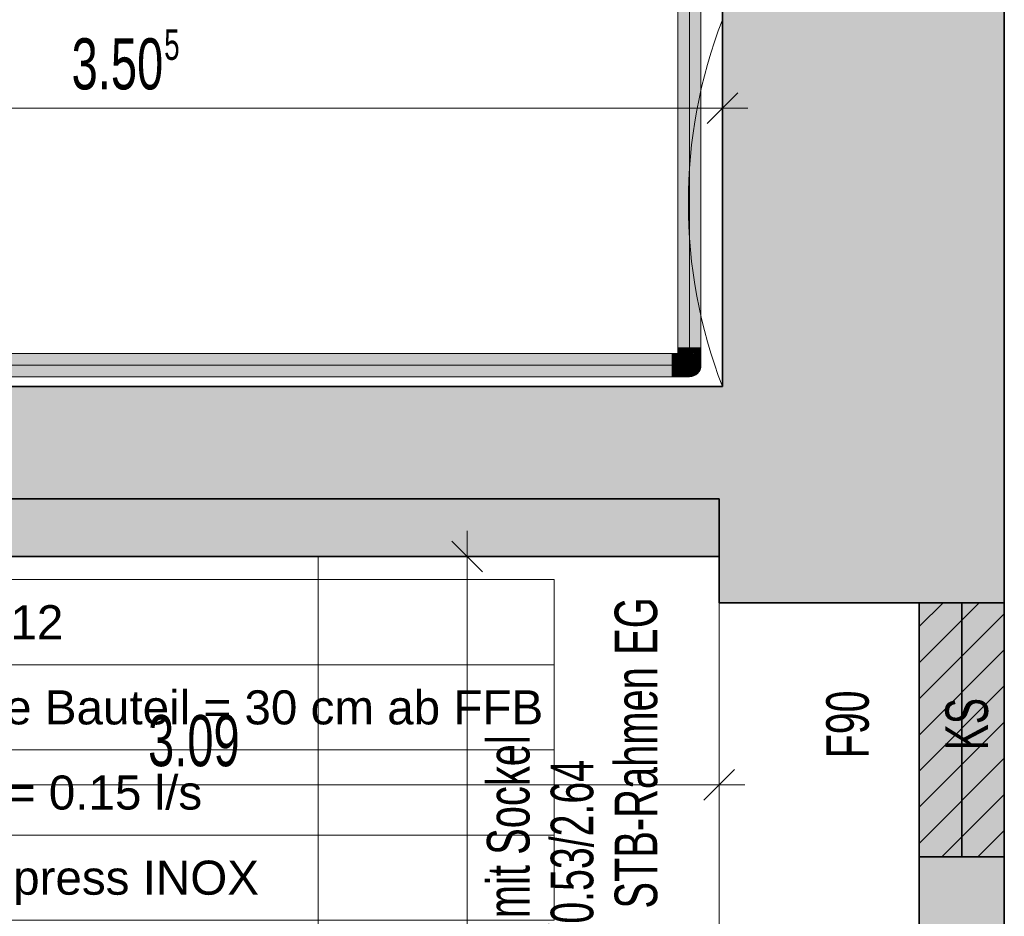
# Model space of a CAD drawing. Extents: x 69 to 739, y -141 to 453.
# Tile 40 of 48: x 281 to 338, y 269 to 321. Entities that reach past the tile are written whole.
import ezdxf
from ezdxf.lldxf.tags import DXFTag

# ---------------------------------------------------------------- set-up
doc = ezdxf.new("R2010")
doc.units = 0
doc.layers.get('0').update_dxf_attribs({"lineweight": 5})
for name, color, linetype, lineweight in [('0-Shading', 7, 'Continuous', 5), ('5_UG-ABRISS', 7, 'Continuous', 25), ('5_UG-BESTAND', 7, 'Continuous', 25), ('5_UG-NEU', 7, 'Continuous', 25), ('5_UG-SCHRAFF-FILL', 7, 'Continuous', 25), ('5_UG-STATIK', 7, 'Continuous', 25), ('5_UG-TEXT-MASS', 7, 'Continuous', 25)]:
    doc.layers.add(name, color=color, linetype=linetype, lineweight=lineweight)
for name, color, linetype, lineweight, true_color in [('Ausgeblendet', 3, 'Continuous', 35, 0x00ff00), ('S_Kaltwasser', 7, 'Continuous', 18, 0x006000), ('S_Kaltwasser_Beschriftung', 7, 'Continuous', 18, 0x005e00)]:
    doc.layers.add(name, color=color, linetype=linetype, lineweight=lineweight, true_color=true_color)
doc.styles.get("Standard").update_dxf_attribs({"font": 'arial.ttf'})
tags = doc.linetypes.add('ALL_S14', pattern=[0.002, 0.001, -0.001]).pattern_tags.tags
tags[6:7] = [DXFTag(74, 4), DXFTag(75, 0), DXFTag(340, '0'), DXFTag(46, 1.0), DXFTag(50, 0.0), DXFTag(44, 0.0), DXFTag(45, 0.0)]
tags[4:5] = [DXFTag(74, 4), DXFTag(75, 0), DXFTag(340, '0'), DXFTag(46, 1.0), DXFTag(50, 0.0), DXFTag(44, 0.0), DXFTag(45, 0.0)]
tags = doc.linetypes.add('ALL_S17', pattern=[0.0005, 0, -0.0005]).pattern_tags.tags
tags[6:7] = [DXFTag(74, 4), DXFTag(75, 0), DXFTag(340, '0'), DXFTag(46, 1.0), DXFTag(50, 0.0), DXFTag(44, 0.0), DXFTag(45, 0.0)]
tags[4:5] = [DXFTag(74, 4), DXFTag(75, 0), DXFTag(340, '0'), DXFTag(46, 1.0), DXFTag(50, 0.0), DXFTag(44, 0.0), DXFTag(45, 0.0)]
tags = doc.linetypes.add('STRICHPUNKT2_S5', pattern=[0.01, 0.008, -0.001, 0, -0.001]).pattern_tags.tags
tags[10:11] = [DXFTag(74, 4), DXFTag(75, 0), DXFTag(340, '0'), DXFTag(46, 1.0), DXFTag(50, 0.0), DXFTag(44, 0.0), DXFTag(45, 0.0)]
tags[8:9] = [DXFTag(74, 4), DXFTag(75, 0), DXFTag(340, '0'), DXFTag(46, 1.0), DXFTag(50, 0.0), DXFTag(44, 0.0), DXFTag(45, 0.0)]
tags[6:7] = [DXFTag(74, 4), DXFTag(75, 0), DXFTag(340, '0'), DXFTag(46, 1.0), DXFTag(50, 0.0), DXFTag(44, 0.0), DXFTag(45, 0.0)]
tags[4:5] = [DXFTag(74, 4), DXFTag(75, 0), DXFTag(340, '0'), DXFTag(46, 1.0), DXFTag(50, 0.0), DXFTag(44, 0.0), DXFTag(45, 0.0)]

# ---------------------------------------------------------------- blocks, each defined once
blk = doc.blocks.new('Shading-A06HSZP5NL', base_point=(467.527, 214.199))
at = {"layer": '0-Shading', "color": 98, "true_color": 0x003c00}
for points in [[(319.264, 320.699), (319.264, 377.61), (319.172, 320.655), (319.172, 377.61)], [(320.532, 319.611), (320.532, 377.61), (320.441, 319.795), (320.441, 377.61)], [(319.264, 302.014), (319.264, 320.699), (319.172, 302.014), (319.172, 320.655)], [(320.532, 302.014), (320.532, 319.611), (320.441, 302.014), (320.441, 319.795)], [(319.264, 302.014), (319.172, 302.014), (319.255, 301.83), (319.172, 301.75)], [(319.264, 301.838), (319.264, 302.014), (319.255, 301.83)], [(320.532, 302.014), (320.441, 302.014), (320.532, 301.75), (320.441, 301.838)], [(261.777, 301.674), (261.777, 301.583), (299.381, 301.674), (299.041, 301.583)], [(299.041, 301.583), (314.707, 301.583), (299.381, 301.674), (314.798, 301.674)], [(314.707, 301.583), (318.832, 301.583), (314.798, 301.674), (318.832, 301.674)], [(318.832, 301.674), (318.832, 301.583), (319.096, 301.674), (319.184, 301.583)], [(261.777, 300.406), (261.777, 300.314), (299.041, 300.406), (299.381, 300.314)], [(299.381, 300.314), (314.798, 300.314), (299.041, 300.406), (314.707, 300.406)], [(314.798, 300.314), (318.832, 300.314), (314.707, 300.406), (318.832, 300.406)], [(318.832, 300.406), (318.832, 300.314), (319.184, 300.406), (319.096, 300.314)]]:
    blk.add_solid(points, dxfattribs=at)
at = {"layer": '0-Shading', "color": 98, "true_color": 0x005100}
for points in [[(319.512, 320.591), (319.512, 377.61), (319.264, 320.699), (319.264, 377.61)], [(320.441, 319.795), (320.441, 377.61), (320.192, 320.069), (320.192, 377.61)], [(319.512, 302.014), (319.512, 320.591), (319.264, 302.014), (319.264, 320.699)], [(320.441, 302.014), (320.441, 319.795), (320.192, 302.014), (320.192, 320.069)], [(319.512, 302.014), (319.264, 302.014), (319.491, 301.897), (319.264, 301.838)], [(319.512, 301.903), (319.512, 302.014), (319.491, 301.897)], [(320.192, 301.903), (320.251, 301.907), (320.237, 302.014), (320.354, 302.014)], [(320.192, 302.014), (320.192, 301.903), (320.237, 302.014)], [(320.251, 301.907), (320.192, 301.903), (320.237, 301.891)], [(320.319, 301.87), (320.437, 301.918), (320.237, 301.891), (320.251, 301.907)], [(320.251, 301.907), (320.437, 301.918), (320.354, 302.014), (320.441, 302.014)], [(320.433, 301.841), (320.437, 301.918), (320.319, 301.87)], [(320.441, 301.838), (320.441, 302.014), (320.433, 301.841)], [(261.777, 301.583), (261.777, 301.334), (299.041, 301.583), (298.792, 301.334)], [(298.792, 301.334), (314.641, 301.334), (299.041, 301.583), (314.707, 301.583)], [(314.641, 301.334), (318.832, 301.334), (314.707, 301.583), (318.832, 301.583)], [(318.832, 301.583), (318.832, 301.334), (319.184, 301.583), (319.249, 301.334)], [(261.777, 300.654), (261.777, 300.406), (298.792, 300.654), (299.041, 300.406)], [(299.041, 300.406), (314.707, 300.406), (298.792, 300.654), (314.641, 300.654)], [(314.707, 300.406), (318.832, 300.406), (314.641, 300.654), (318.832, 300.654)], [(318.832, 300.654), (318.832, 300.406), (319.249, 300.654), (319.184, 300.406)]]:
    blk.add_solid(points, dxfattribs=at)
at = {"layer": '0-Shading', "color": 98, "true_color": 0x005e00}
for points in [[(319.852, 320.361), (319.852, 377.61), (319.512, 320.591), (319.512, 377.61)], [(320.192, 320.069), (320.192, 377.61), (319.852, 320.361), (319.852, 377.61)], [(319.852, 302.014), (319.852, 320.361), (319.512, 302.014), (319.512, 320.591)], [(320.192, 302.014), (320.192, 320.069), (319.852, 302.014), (319.852, 320.361)], [(261.777, 301.334), (261.777, 300.994), (298.792, 301.334), (298.701, 300.994)], [(298.701, 300.994), (314.616, 300.994), (298.792, 301.334), (314.641, 301.334)], [(314.616, 300.994), (318.832, 300.994), (314.641, 301.334), (318.832, 301.334)], [(261.777, 300.994), (261.777, 300.654), (298.701, 300.994), (298.792, 300.654)], [(298.792, 300.654), (314.641, 300.654), (298.701, 300.994), (314.616, 300.994)], [(314.641, 300.654), (318.832, 300.654), (314.616, 300.994), (318.832, 300.994)]]:
    blk.add_solid(points, dxfattribs=at)
at = {"layer": '0-Shading', "color": 98, "true_color": 0x004f00}
for points in [[(319.491, 301.897), (319.264, 301.838), (319.416, 301.751), (319.264, 301.674)], [(319.416, 301.751), (319.468, 301.777), (319.491, 301.897), (319.512, 301.903)], [(319.468, 301.777), (319.512, 301.799), (319.512, 301.903)], [(320.192, 301.816), (320.203, 301.82), (320.192, 301.903), (320.237, 301.891)], [(320.192, 301.816), (320.433, 301.841), (320.319, 301.87)], [(320.203, 301.82), (320.319, 301.87), (320.237, 301.891)], [(319.184, 301.583), (319.249, 301.334), (319.512, 301.583), (319.637, 301.334)], [(320.192, 301.816), (320.36, 301.719), (320.433, 301.841), (320.416, 301.73)], [(320.192, 301.799), (320.354, 301.718), (320.192, 301.816), (320.36, 301.719)], [(320.354, 301.718), (320.41, 301.69), (320.36, 301.719)], [(320.36, 301.719), (320.41, 301.69), (320.416, 301.73)], [(320.41, 301.69), (320.425, 301.683), (320.433, 301.841), (320.441, 301.838)], [(320.425, 301.683), (320.441, 301.674), (320.441, 301.838)], [(319.249, 300.654), (319.184, 300.406), (319.637, 300.654), (319.512, 300.406)]]:
    blk.add_solid(points, dxfattribs=at)
at = {"layer": '0-Shading', "color": 98, "true_color": 0x005d00}
for points in [[(319.852, 302.014), (319.512, 302.014), (319.83, 301.925), (319.512, 301.903)], [(319.83, 301.925), (319.852, 301.926), (319.837, 301.952), (319.852, 301.967)], [(319.852, 301.967), (319.852, 302.014), (319.837, 301.952)], [(320.192, 302.014), (319.852, 302.014), (320.173, 301.904), (319.852, 301.926)], [(320.192, 301.903), (320.192, 302.014), (320.173, 301.904)], [(318.832, 301.334), (318.832, 300.994), (319.249, 301.334), (319.272, 300.994)], [(318.832, 300.994), (318.832, 300.654), (319.272, 300.994), (319.249, 300.654)]]:
    blk.add_solid(points, dxfattribs=at)
at = {"layer": '0-Shading', "color": 98, "true_color": 0x005a00}
for points in [[(319.712, 301.917), (319.512, 301.903), (319.622, 301.814), (319.512, 301.799)], [(319.761, 301.832), (319.83, 301.925), (319.622, 301.814), (319.712, 301.917)], [(319.761, 301.832), (319.808, 301.838), (319.83, 301.925), (319.852, 301.926)], [(319.808, 301.838), (319.852, 301.844), (319.852, 301.926)], [(320.173, 301.904), (319.852, 301.926), (320.117, 301.809), (319.852, 301.844)], [(320.117, 301.809), (320.192, 301.903), (320.173, 301.904)], [(320.117, 301.809), (320.156, 301.804), (320.192, 301.903), (320.192, 301.816)], [(319.249, 301.334), (319.272, 300.994), (319.637, 301.334), (319.682, 300.994)], [(320.156, 301.804), (320.192, 301.799), (320.192, 301.816)], [(319.272, 300.994), (319.249, 300.654), (319.682, 300.994), (319.637, 300.654)]]:
    blk.add_solid(points, dxfattribs=at)
at = {"layer": '0-Shading', "color": 98, "true_color": 0x003b00}
for points in [[(319.096, 301.674), (319.184, 301.583), (319.342, 301.674), (319.512, 301.583)], [(319.255, 301.83), (319.172, 301.75), (319.223, 301.598), (319.172, 301.504)], [(319.223, 301.598), (319.245, 301.64), (319.255, 301.83), (319.264, 301.838)], [(319.245, 301.64), (319.264, 301.674), (319.264, 301.838)], [(320.532, 301.75), (320.441, 301.838), (320.532, 301.504), (320.441, 301.674)], [(319.184, 300.406), (319.096, 300.314), (319.512, 300.406), (319.342, 300.314)]]:
    blk.add_solid(points, dxfattribs=at)
at = {"layer": '0-Shading', "color": 98, "true_color": 0x003900}
for points in [[(319.223, 301.598), (319.172, 301.293), (319.245, 301.64), (319.197, 301.364)], [(319.223, 301.598), (319.172, 301.504), (319.172, 301.358)], [(319.172, 301.293), (319.223, 301.598), (319.172, 301.358)], [(319.197, 301.364), (319.172, 301.293), (319.195, 301.353)], [(319.195, 301.353), (319.245, 301.484), (319.197, 301.364), (319.247, 301.509)], [(319.245, 301.64), (319.197, 301.364), (319.264, 301.674), (319.247, 301.509)], [(319.245, 301.484), (319.256, 301.515), (319.247, 301.509), (319.264, 301.556)], [(319.247, 301.509), (319.264, 301.556), (319.264, 301.674)], [(319.264, 301.534), (319.264, 301.556), (319.256, 301.515)], [(319.554, 301.674), (319.342, 301.674), (319.654, 301.583), (319.512, 301.583)], [(319.554, 301.674), (319.654, 301.583), (319.648, 301.639)], [(319.654, 301.583), (319.794, 301.583), (319.648, 301.639)], [(320.532, 301.504), (320.441, 301.674), (320.532, 301.293), (320.441, 301.534)], [(319.512, 300.406), (319.342, 300.314), (319.794, 300.406), (319.554, 300.314)]]:
    blk.add_solid(points, dxfattribs=at)
at = {"layer": '0-Shading', "color": 98, "true_color": 0x003700}
for points in [[(319.172, 301.141), (319.245, 301.368), (319.256, 301.515), (319.264, 301.534)], [(319.172, 301.255), (319.245, 301.484), (319.195, 301.353)], [(319.172, 301.255), (319.172, 301.141), (319.245, 301.484), (319.227, 301.383)], [(319.172, 301.131), (319.245, 301.365), (319.172, 301.141), (319.245, 301.368)], [(319.195, 301.353), (319.172, 301.293), (319.172, 301.255)], [(319.227, 301.383), (319.256, 301.515), (319.245, 301.484)], [(319.245, 301.368), (319.264, 301.426), (319.264, 301.534)], [(319.245, 301.365), (319.264, 301.426), (319.245, 301.368)], [(319.646, 301.674), (319.554, 301.674), (319.648, 301.639)], [(319.716, 301.674), (319.646, 301.674), (319.794, 301.583), (319.648, 301.639)], [(319.716, 301.674), (319.794, 301.583), (320.01, 301.583)], [(320.532, 301.293), (320.441, 301.534), (320.532, 301.131), (320.441, 301.426)], [(319.982, 300.406), (319.794, 300.406), (319.716, 300.314), (319.554, 300.314)], [(319.982, 300.406), (319.716, 300.314), (319.986, 300.398)], [(320.01, 300.406), (319.982, 300.406), (319.986, 300.398)]]:
    blk.add_solid(points, dxfattribs=at)
at = {"layer": '0-Shading', "color": 98, "true_color": 0x003400}
for points in [[(319.172, 301.029), (319.196, 301.113), (319.172, 301.131), (319.245, 301.365)], [(319.264, 301.36), (319.172, 301.029), (319.259, 301.34)], [(319.196, 301.113), (319.264, 301.36), (319.245, 301.365), (319.264, 301.426)], [(319.264, 301.358), (319.264, 301.36), (319.259, 301.34)], [(319.512, 301.583), (319.512, 301.598), (319.264, 301.347), (319.386, 301.476)], [(319.512, 301.583), (319.264, 301.347), (319.264, 301.334)], [(319.386, 301.476), (319.264, 301.358), (319.264, 301.347)], [(319.716, 301.674), (320.01, 301.583), (319.818, 301.674), (320.146, 301.583)], [(320.146, 301.583), (320.387, 301.334), (320.192, 301.583), (320.441, 301.334)], [(320.296, 301.498), (320.192, 301.598), (320.259, 301.517), (320.192, 301.583)], [(320.259, 301.517), (320.277, 301.498), (320.296, 301.498), (320.317, 301.478)], [(320.317, 301.478), (320.277, 301.498), (320.357, 301.439), (320.317, 301.459)], [(320.357, 301.439), (320.317, 301.459), (320.395, 301.402), (320.357, 301.419)], [(320.395, 301.402), (320.357, 301.419), (320.425, 301.374), (320.395, 301.381)], [(320.425, 301.374), (320.395, 301.381), (320.441, 301.358), (320.425, 301.351)], [(320.425, 301.351), (320.441, 301.334), (320.441, 301.358)], [(320.532, 301.131), (320.441, 301.426), (320.532, 301.029), (320.441, 301.358)], [(319.986, 300.398), (319.716, 300.314), (320.007, 300.367), (319.818, 300.314)], [(320.146, 300.406), (320.01, 300.406), (320.007, 300.367), (319.986, 300.398)], [(320.387, 300.654), (320.146, 300.406), (320.441, 300.654), (320.192, 300.406)]]:
    blk.add_solid(points, dxfattribs=at)
at = {"layer": '0-Shading', "color": 98, "true_color": 0x003100}
for points in [[(319.264, 301.334), (319.264, 301.358), (319.172, 301.015), (319.259, 301.34)], [(319.259, 301.34), (319.172, 301.029), (319.172, 301.015)], [(319.264, 301.334), (319.172, 301.015), (319.172, 300.994)], [(319.818, 301.674), (320.146, 301.583), (319.852, 301.674), (320.192, 301.583)], [(320.532, 301.029), (320.441, 301.358), (320.532, 300.994), (320.441, 301.334)], [(320.007, 300.367), (319.818, 300.314), (320.02, 300.359), (319.852, 300.314)], [(320.192, 300.406), (320.146, 300.406), (320.02, 300.359), (320.007, 300.367)]]:
    blk.add_solid(points, dxfattribs=at)
at = {"layer": '0-Shading', "color": 98, "true_color": 0x004b00}
for points in [[(319.416, 301.751), (319.264, 301.674), (319.264, 301.556)], [(319.264, 301.556), (319.315, 301.588), (319.328, 301.638)], [(319.264, 301.534), (319.31, 301.566), (319.264, 301.556), (319.315, 301.588)], [(319.315, 301.588), (319.31, 301.566), (319.366, 301.619), (319.351, 301.595)], [(319.416, 301.751), (319.315, 301.588), (319.468, 301.777), (319.366, 301.619)], [(319.315, 301.588), (319.416, 301.751), (319.328, 301.638)], [(319.366, 301.619), (319.351, 301.595), (319.47, 301.683), (319.468, 301.678)], [(319.468, 301.777), (319.366, 301.619), (319.512, 301.799), (319.47, 301.683)], [(319.468, 301.678), (319.512, 301.71), (319.47, 301.683)], [(319.47, 301.683), (319.512, 301.71), (319.512, 301.799)], [(319.512, 301.583), (319.637, 301.334), (319.794, 301.583), (319.97, 301.334)], [(320.192, 301.799), (320.192, 301.71), (320.237, 301.777)], [(320.192, 301.71), (320.24, 301.68), (320.237, 301.777), (320.354, 301.718)], [(320.24, 301.68), (320.192, 301.71), (320.237, 301.678)], [(320.354, 301.595), (320.379, 301.592), (320.237, 301.678), (320.24, 301.68)], [(320.24, 301.68), (320.379, 301.592), (320.354, 301.718), (320.41, 301.69)], [(320.375, 301.58), (320.379, 301.592), (320.354, 301.595)], [(320.375, 301.58), (320.395, 301.566), (320.41, 301.69), (320.425, 301.683)], [(320.425, 301.683), (320.395, 301.566), (320.441, 301.674), (320.425, 301.545)], [(320.425, 301.545), (320.441, 301.534), (320.441, 301.674)], [(319.899, 300.654), (319.637, 300.654), (319.794, 300.406), (319.512, 300.406)], [(319.899, 300.654), (319.794, 300.406), (319.921, 300.585)], [(319.97, 300.654), (319.899, 300.654), (319.921, 300.585)]]:
    blk.add_solid(points, dxfattribs=at)
at = {"layer": '0-Shading', "color": 98, "true_color": 0x003d00}
for points in [[(319.264, 301.36), (319.512, 301.641), (319.469, 301.604)], [(319.264, 301.36), (319.391, 301.482), (319.512, 301.641), (319.512, 301.634)], [(319.264, 301.361), (319.469, 301.604), (319.28, 301.44)], [(319.264, 301.358), (319.386, 301.476), (319.264, 301.36), (319.391, 301.482)], [(319.264, 301.36), (319.264, 301.361), (319.264, 301.426), (319.28, 301.44)], [(319.386, 301.476), (319.512, 301.598), (319.391, 301.482)], [(319.502, 301.622), (319.391, 301.482), (319.469, 301.556)], [(319.512, 301.634), (319.502, 301.622), (319.512, 301.598), (319.469, 301.556)], [(320.01, 301.583), (320.226, 301.334), (320.146, 301.583), (320.387, 301.334)], [(320.237, 301.603), (320.192, 301.641), (320.192, 301.598)], [(320.296, 301.498), (320.336, 301.517), (320.192, 301.598), (320.237, 301.603)], [(320.296, 301.498), (320.317, 301.478), (320.336, 301.517), (320.357, 301.498)], [(320.357, 301.498), (320.317, 301.478), (320.395, 301.466), (320.357, 301.439)], [(320.395, 301.466), (320.357, 301.439), (320.425, 301.44), (320.395, 301.402)], [(320.425, 301.44), (320.395, 301.402), (320.441, 301.426), (320.425, 301.374)], [(320.425, 301.374), (320.441, 301.358), (320.441, 301.426)], [(320.226, 300.654), (320.01, 300.406), (320.387, 300.654), (320.146, 300.406)]]:
    blk.add_solid(points, dxfattribs=at)
at = {"layer": '0-Shading', "color": 98, "true_color": 0x004400}
for points in [[(319.264, 301.426), (319.281, 301.442), (319.28, 301.545), (319.31, 301.566)], [(319.264, 301.534), (319.264, 301.426), (319.28, 301.545)], [(319.281, 301.442), (319.264, 301.426), (319.28, 301.44)], [(319.28, 301.44), (319.351, 301.501), (319.281, 301.442), (319.367, 301.526)], [(319.462, 301.669), (319.304, 301.541), (319.367, 301.526), (319.281, 301.442)], [(319.351, 301.595), (319.304, 301.541), (319.468, 301.678), (319.462, 301.669)], [(319.31, 301.566), (319.304, 301.541), (319.351, 301.595)], [(319.351, 301.501), (319.469, 301.604), (319.367, 301.526), (319.512, 301.667)], [(319.512, 301.71), (319.462, 301.669), (319.512, 301.667), (319.367, 301.526)], [(319.462, 301.669), (319.512, 301.71), (319.468, 301.678)], [(319.512, 301.641), (319.512, 301.667), (319.469, 301.604)], [(319.794, 301.583), (319.97, 301.334), (320.01, 301.583), (320.226, 301.334)], [(320.237, 301.678), (320.192, 301.71), (320.192, 301.641)], [(320.237, 301.603), (320.354, 301.595), (320.192, 301.641), (320.237, 301.678)], [(320.336, 301.517), (320.375, 301.58), (320.237, 301.603), (320.354, 301.595)], [(320.336, 301.517), (320.357, 301.498), (320.375, 301.58), (320.395, 301.566)], [(320.395, 301.566), (320.357, 301.498), (320.425, 301.545), (320.395, 301.466)], [(320.425, 301.545), (320.395, 301.466), (320.441, 301.534), (320.425, 301.44)], [(320.425, 301.44), (320.441, 301.426), (320.441, 301.534)], [(319.921, 300.585), (319.794, 300.406), (319.982, 300.406)], [(320.226, 300.654), (319.97, 300.654), (319.982, 300.406), (319.921, 300.585)], [(320.226, 300.654), (319.982, 300.406), (320.01, 300.406)]]:
    blk.add_solid(points, dxfattribs=at)
at = {"layer": '0-Shading', "color": 98, "true_color": 0x005400}
for points in [[(319.552, 301.717), (319.622, 301.814), (319.512, 301.71), (319.552, 301.804)], [(319.552, 301.804), (319.512, 301.799), (319.512, 301.71)], [(319.635, 301.733), (319.761, 301.832), (319.552, 301.717), (319.622, 301.814)], [(319.635, 301.733), (319.712, 301.747), (319.761, 301.832), (319.808, 301.838)], [(319.637, 301.334), (319.682, 300.994), (319.97, 301.334), (320.035, 300.994)], [(319.808, 301.838), (319.712, 301.747), (319.852, 301.844), (319.808, 301.766)], [(319.808, 301.766), (319.852, 301.774), (319.852, 301.844)], [(320.081, 301.778), (320.117, 301.809), (319.852, 301.774), (319.852, 301.844)], [(320.081, 301.778), (319.852, 301.774), (319.993, 301.747)], [(320.037, 301.739), (320.081, 301.778), (319.993, 301.747)], [(320.081, 301.778), (320.037, 301.739), (320.151, 301.802), (320.15, 301.801)], [(320.15, 301.801), (320.037, 301.739), (320.083, 301.73)], [(320.156, 301.804), (320.117, 301.809), (320.081, 301.778)], [(320.173, 301.759), (320.156, 301.804), (320.083, 301.73), (320.15, 301.801)], [(320.173, 301.759), (320.083, 301.73), (320.153, 301.717)], [(320.15, 301.801), (320.156, 301.804), (320.151, 301.802)], [(320.192, 301.71), (320.173, 301.759), (320.153, 301.717)], [(320.192, 301.799), (320.156, 301.804), (320.173, 301.759)], [(320.192, 301.799), (320.173, 301.759), (320.192, 301.71)], [(319.801, 300.994), (319.682, 300.994), (319.899, 300.654), (319.637, 300.654)], [(320.035, 300.994), (319.801, 300.994), (319.97, 300.654), (319.899, 300.654)]]:
    blk.add_solid(points, dxfattribs=at)
at = {"layer": '0-Shading', "color": 98, "true_color": 0x004c00}
for points in [[(319.512, 301.667), (319.531, 301.677), (319.512, 301.71), (319.552, 301.717)], [(319.531, 301.677), (319.512, 301.667), (319.527, 301.669)], [(319.527, 301.669), (319.512, 301.667), (319.524, 301.663)], [(319.524, 301.663), (319.512, 301.667), (319.512, 301.641)], [(319.553, 301.652), (319.524, 301.663), (319.549, 301.65), (319.512, 301.641)], [(319.575, 301.676), (319.527, 301.669), (319.553, 301.652), (319.524, 301.663)], [(319.575, 301.676), (319.615, 301.722), (319.527, 301.669), (319.531, 301.677)], [(319.531, 301.677), (319.635, 301.733), (319.552, 301.717)], [(319.553, 301.652), (319.549, 301.65), (319.552, 301.65)], [(319.728, 301.7), (319.552, 301.65), (319.712, 301.687)], [(319.728, 301.7), (319.6, 301.681), (319.552, 301.65), (319.553, 301.652)], [(319.553, 301.652), (319.6, 301.681), (319.575, 301.676)], [(319.635, 301.733), (319.615, 301.722), (319.6, 301.681), (319.575, 301.676)], [(319.712, 301.747), (319.6, 301.681), (319.808, 301.766), (319.728, 301.7)], [(319.635, 301.733), (319.6, 301.681), (319.712, 301.747)], [(319.712, 301.687), (319.808, 301.71), (319.728, 301.7), (319.81, 301.713)], [(319.808, 301.766), (319.728, 301.7), (319.852, 301.774), (319.81, 301.713)], [(319.808, 301.71), (319.852, 301.72), (319.81, 301.713)], [(319.81, 301.713), (319.852, 301.72), (319.852, 301.774)], [(319.897, 301.766), (319.852, 301.774), (319.852, 301.72)], [(319.897, 301.71), (319.993, 301.747), (319.852, 301.72), (319.897, 301.766)], [(319.944, 301.699), (320.037, 301.739), (319.897, 301.71), (319.993, 301.747)], [(319.944, 301.699), (319.993, 301.687), (320.037, 301.739), (320.083, 301.73)], [(319.97, 301.334), (320.035, 300.994), (320.226, 301.334), (320.305, 300.994)], [(320.083, 301.73), (319.993, 301.687), (320.153, 301.717), (320.083, 301.667)], [(320.083, 301.667), (320.192, 301.641), (320.153, 301.717), (320.192, 301.71)], [(320.035, 300.994), (319.97, 300.654), (320.305, 300.994), (320.226, 300.654)]]:
    blk.add_solid(points, dxfattribs=at)
at = {"layer": '0-Shading', "color": 98, "true_color": 0x004100}
for points in [[(319.552, 301.65), (319.512, 301.598), (319.712, 301.687), (319.55, 301.608)], [(319.549, 301.65), (319.512, 301.641), (319.512, 301.634)], [(319.549, 301.65), (319.512, 301.598), (319.552, 301.65)], [(319.512, 301.598), (319.549, 301.65), (319.512, 301.634)], [(319.55, 301.608), (319.512, 301.598), (319.549, 301.608)], [(319.85, 301.685), (319.852, 301.687), (319.549, 301.608), (319.55, 301.608)], [(319.712, 301.687), (319.55, 301.608), (319.808, 301.71), (319.714, 301.651)], [(319.714, 301.651), (319.852, 301.687), (319.808, 301.71), (319.852, 301.72)], [(319.852, 301.686), (319.852, 301.687), (319.85, 301.685)], [(319.852, 301.687), (319.856, 301.688), (319.852, 301.72), (319.897, 301.71)], [(319.852, 301.687), (319.9, 301.675), (319.944, 301.699), (319.993, 301.687)], [(320.192, 301.598), (319.852, 301.687), (319.852, 301.686)], [(319.856, 301.688), (319.944, 301.699), (319.897, 301.71)], [(319.9, 301.675), (320.192, 301.598), (319.993, 301.687), (320.192, 301.641)], [(320.226, 301.334), (320.305, 300.994), (320.387, 301.334), (320.475, 300.994)], [(320.305, 300.994), (320.226, 300.654), (320.475, 300.994), (320.387, 300.654)]]:
    blk.add_solid(points, dxfattribs=at)
at = {"layer": '0-Shading', "color": 98, "true_color": 0x003600}
for points in [[(319.761, 301.65), (319.85, 301.685), (319.512, 301.596), (319.549, 301.608)], [(319.761, 301.65), (319.512, 301.596), (319.512, 301.583)], [(319.549, 301.608), (319.512, 301.598), (319.512, 301.596)], [(319.852, 301.674), (319.852, 301.686), (319.761, 301.65), (319.85, 301.685)], [(320.192, 301.598), (319.852, 301.686), (320.192, 301.583), (319.852, 301.674)], [(320.387, 301.334), (320.475, 300.994), (320.441, 301.334), (320.532, 300.994)], [(320.475, 300.994), (320.387, 300.654), (320.532, 300.994), (320.441, 300.654)]]:
    blk.add_solid(points, dxfattribs=at)
blk = doc.blocks.new('Referenz-A06HSZPONL', base_point=(0, -118.617))
at = {"layer": '5_UG-ABRISS', "color": 0, "linetype": 'ALL_S17', "lineweight": 13, "ltscale": 0.13}
blk.add_line((335.845, 287.044), (335.845, 272.118), dxfattribs=at)
at = {"layer": '5_UG-ABRISS', "color": 0, "lineweight": 35}
blk.add_line((335.845, 287.044), (335.845, 272.118), dxfattribs=at)
at = {"layer": '5_UG-BESTAND', "color": 0, "lineweight": 35}
for p, q in [((321.789, 364.36), (321.789, 299.739)), ((338.345, 287.044), (338.345, 357.684)), ((321.789, 299.739), (253.845, 299.739)), ((252.977, 293.138), (321.608, 293.138)), ((321.608, 293.138), (321.608, 289.761)), ((251.65, 289.761), (321.608, 289.761)), ((321.608, 289.761), (321.608, 287.044)), ((321.608, 287.044), (333.345, 287.044)), ((333.345, 287.044), (338.345, 287.044)), ((333.345, 272.118), (338.345, 272.118)), ((333.345, 272.118), (333.345, 266.139)), ((338.345, 263.662), (338.345, 272.118))]:
    blk.add_line(p, q, dxfattribs=at)
at = {"layer": '5_UG-BESTAND', "color": 0, "linetype": 'STRICHPUNKT2_S5', "lineweight": 13, "ltscale": 0.13}
blk.add_line((298.054, 226.532), (298.054, 289.761), dxfattribs=at)
at = {"layer": '5_UG-BESTAND', "color": 0, "lineweight": 13}
blk.add_line((321.608, 287.044), (321.608, 263.662), dxfattribs=at)
at = {"layer": '5_UG-BESTAND', "color": 0, "linetype": 'ALL_S14', "lineweight": 13, "ltscale": 0.13}
blk.add_ellipse((349.789, 310.509), major_axis=(-28, 10.77), ratio=1, start_param=0, end_param=0.73442, dxfattribs=at)
at = {"layer": '5_UG-NEU', "color": 0, "lineweight": 35}
for p, q in [((333.345, 272.118), (333.345, 287.044)), ((338.345, 287.044), (338.345, 272.118))]:
    blk.add_line(p, q, dxfattribs=at)
at = {"layer": '5_UG-SCHRAFF-FILL', "color": 0, "lineweight": 13}
for p, q in [((333.345, 285.643), (334.747, 287.044)), ((333.345, 283.521), (336.868, 287.044)), ((333.345, 281.4), (338.345, 286.4)), ((333.345, 279.279), (338.345, 284.279)), ((333.345, 277.157), (338.345, 282.157)), ((333.345, 275.036), (338.345, 280.036)), ((333.345, 272.915), (338.345, 277.915)), ((334.67, 272.118), (338.345, 275.793)), ((336.791, 272.118), (338.345, 273.672))]:
    blk.add_line(p, q, dxfattribs=at)
at = {"layer": '5_UG-TEXT-MASS', "color": 0, "lineweight": 13}
for p, q in [((321.789, 316.087), (321.789, 317.587)), ((320.889, 315.187), (322.689, 316.987)), ((251.65, 316.087), (321.789, 316.087)), ((321.789, 316.087), (321.789, 314.587)), ((321.789, 316.087), (323.289, 316.087)), ((306.805, 289.761), (306.805, 291.261)), ((307.705, 288.861), (305.905, 290.661)), ((306.805, 289.761), (305.305, 289.761)), ((306.805, 289.761), (308.305, 289.761)), ((306.805, 252.963), (306.805, 289.761)), ((321.608, 276.348), (321.608, 277.848)), ((320.708, 275.448), (322.508, 277.248)), ((259.825, 276.348), (321.608, 276.348)), ((321.608, 276.348), (321.608, 274.848)), ((321.608, 276.348), (323.108, 276.348))]:
    blk.add_line(p, q, dxfattribs=at)
at = {"layer": 'Ausgeblendet', "color": 0, "linetype": 'Continuous', "lineweight": 13, "ltscale": 0.13}
for points in [[(321.789, 364.36), (321.789, 377.559), (338.345, 287.044)], [(338.345, 287.044), (321.789, 377.559), (338.345, 357.684)], [(321.789, 299.739), (321.789, 364.36), (338.345, 287.044)], [(253.845, 289.761), (253.845, 299.739), (321.608, 289.761)], [(321.608, 289.761), (253.845, 299.739), (321.608, 299.739)], [(321.608, 289.761), (321.608, 299.739), (321.789, 287.044)], [(321.789, 287.044), (321.608, 299.739), (321.789, 299.739)], [(321.789, 287.044), (321.789, 299.739), (338.345, 287.044)], [(321.608, 287.044), (321.608, 289.761), (321.789, 287.044)]]:
    blk.add_solid(points, dxfattribs=at)
at = {"layer": 'Ausgeblendet', "color": 0, "linetype": 'Continuous', "ltscale": 0.35}
for points in [[(333.345, 272.118), (333.345, 287.044), (338.345, 272.118)], [(338.345, 272.118), (333.345, 287.044), (338.345, 287.044)], [(333.345, 266.139), (333.345, 272.118), (338.345, 252.404)], [(338.345, 252.404), (333.345, 272.118), (338.345, 272.118)]]:
    blk.add_solid(points, dxfattribs=at)
at = {"layer": '5_UG-STATIK', "color": 0, "lineweight": -2, "char_height": 2.5, "attachment_point": 1, "rotation": 90}
for s, insert in [('{\\W0.67;\\fArial;EG}', (315.462, 283.988)), ('{\\W0.67;\\fArial;STB-Rahmen}', (315.462, 269.088)), ('{\\W0.67;\\fArial;Sockel}', (307.962, 272.244)), ('{\\W0.66;\\fArial;1.00/0.53/2.64}', (311.707, 263.076)), ('{\\W0.67;\\fArial;mit}', (307.962, 268.524))]:
    blk.add_mtext(s, dxfattribs=dict(at, insert=insert))
at = {"layer": '5_UG-TEXT-MASS', "color": 0, "lineweight": -2, "attachment_point": 1}
for s, insert, char_height in [('{\\W0.65;\\fArial;5}', (289.006, 320.719), 1.8), ('{\\W0.66;\\fArial;3.50}', (283.568, 320.188), 3), ('{\\W0.66;\\fArial;3.09}', (288.059, 280.449), 3)]:
    blk.add_mtext(s, dxfattribs=dict(at, insert=insert, char_height=char_height))
at = {"layer": '5_UG-TEXT-MASS', "color": 0, "lineweight": -2, "char_height": 2.5, "attachment_point": 1, "rotation": 90}
for s, insert in [('{\\W0.66;\\fArial;F90}', (327.886, 277.919)), ('{\\W0.66;\\fArial;KS}', (334.886, 278.378))]:
    blk.add_mtext(s, dxfattribs=dict(at, insert=insert))
blk = doc.blocks.new('Sanpress INOX-A06HSZQ4NL', base_point=(260.825, 300.395))
at = {"color": 0, "linetype": 'ByBlock', "lineweight": -2, "ltscale": 0.18}
for p, q in [((319.852, 340.379), (319.852, 301.594)), ((319.852, 300.994), (260.825, 300.994))]:
    blk.add_line(p, q, dxfattribs=at)
at = {"color": 0, "lineweight": -2}
blk.add_ellipse((319.852, 300.994), major_axis=(-0.424, -0.424), ratio=1, start_param=0, end_param=4.712389, dxfattribs=at)
blk = doc.blocks.new('Bauteilbeschriftung-A06HSZR0NL', base_point=(265.14, 268.402))
at = {"color": 0, "linetype": 'ByBlock', "lineweight": -2, "ltscale": 0.18}
blk.add_line((274.5, 288.402), (265.14, 288.402), dxfattribs=at)
at = {"color": 0, "lineweight": -2}
for p, q in [((274.5, 288.402), (311.907, 288.402)), ((274.5, 268.402), (274.5, 288.402)), ((311.907, 288.402), (311.907, 268.402)), ((274.5, 283.402), (311.907, 283.402)), ((274.5, 278.402), (311.907, 278.402)), ((274.5, 273.402), (311.907, 273.402)), ((311.907, 268.402), (274.5, 268.402))]:
    blk.add_line(p, q, dxfattribs=at)
at = {"color": 0, "linetype": 'ByBlock', "lineweight": -2, "ltscale": 0.18, "char_height": 2, "attachment_point": 1}
for s, insert in [('{\\fArial;DN 12}', (275.166, 286.902)), ('{\\fArial;Mitte Bauteil = 30 cm ab FFB}', (275.166, 281.902)), ('{\\fArial;VR = 0.15 l/s}', (275.166, 276.902)), ('{\\fArial;Sanpress INOX}', (275.166, 271.902))]:
    blk.add_mtext(s, dxfattribs=dict(at, insert=insert))
blk = doc.blocks.new('Geometrie-A06HSZRCNL', base_point=(128.227, 144.777))
at = {"layer": 'S_Kaltwasser'}
for p, q in [((319.172, 377.61), (319.172, 302.014)), ((320.532, 302.014), (320.532, 377.61)), ((319.571, 302.014), (319.172, 302.014)), ((320.532, 302.014), (319.172, 302.014)), ((319.172, 302.014), (319.172, 301.75)), ((320.134, 302.014), (319.571, 302.014)), ((320.532, 302.014), (320.134, 302.014)), ((320.532, 302.014), (320.532, 301.75)), ((318.832, 301.674), (261.777, 301.674)), ((318.832, 301.276), (318.832, 301.674)), ((318.832, 301.674), (318.832, 300.314)), ((318.832, 301.674), (319.096, 301.674)), ((318.832, 300.713), (318.832, 301.276)), ((319.096, 301.674), (319.342, 301.674)), ((319.172, 301.75), (319.172, 301.504)), ((319.172, 301.504), (319.172, 301.293)), ((319.172, 301.293), (319.172, 301.131)), ((319.342, 301.674), (319.554, 301.674)), ((319.554, 301.674), (319.716, 301.674)), ((319.716, 301.674), (319.818, 301.674)), ((319.818, 301.674), (319.852, 301.674)), ((320.532, 301.75), (320.532, 301.504)), ((320.532, 301.504), (320.532, 301.293)), ((320.532, 301.293), (320.532, 301.131)), ((318.832, 300.314), (318.832, 300.713)), ((319.172, 301.131), (319.172, 301.029)), ((319.172, 301.029), (319.172, 300.994)), ((320.532, 301.131), (320.532, 301.029)), ((320.532, 301.029), (320.532, 300.994)), ((261.777, 300.314), (318.832, 300.314)), ((318.832, 300.314), (319.096, 300.314)), ((319.096, 300.314), (319.342, 300.314)), ((319.342, 300.314), (319.554, 300.314)), ((319.554, 300.314), (319.716, 300.314)), ((319.716, 300.314), (319.818, 300.314)), ((319.818, 300.314), (319.852, 300.314))]:
    blk.add_line(p, q, dxfattribs=at)
blk.add_circle((319.852, 300.994), 0.68, dxfattribs=at)
blk.add_circle((319.852, 300.994), 0.68, dxfattribs=at)
blk.add_circle((319.852, 300.994), 0.68, dxfattribs=at)

msp = doc.modelspace()

# ---------------------------------------------------------------- block references
at = {"color": 251, "lineweight": 25, "ltscale": 0.25, "true_color": 0x585858}
msp.add_blockref('Referenz-A06HSZPONL', (0, -118.617), dxfattribs=at)
msp.add_blockref('Shading-A06HSZP5NL', (467.527, 214.199))
at = {"linetype": 'Continuous', "ltscale": 0.13}
msp.add_blockref('Geometrie-A06HSZRCNL', (128.227, 144.777), dxfattribs=at)
at = {"layer": 'S_Kaltwasser', "ltscale": 0.18}
msp.add_blockref('Sanpress INOX-A06HSZQ4NL', (260.825, 300.395), dxfattribs=at)
at = {"layer": 'S_Kaltwasser_Beschriftung', "ltscale": 0.18}
msp.add_blockref('Bauteilbeschriftung-A06HSZR0NL', (265.14, 268.402), dxfattribs=at)

doc.saveas('drawing.dxf')
